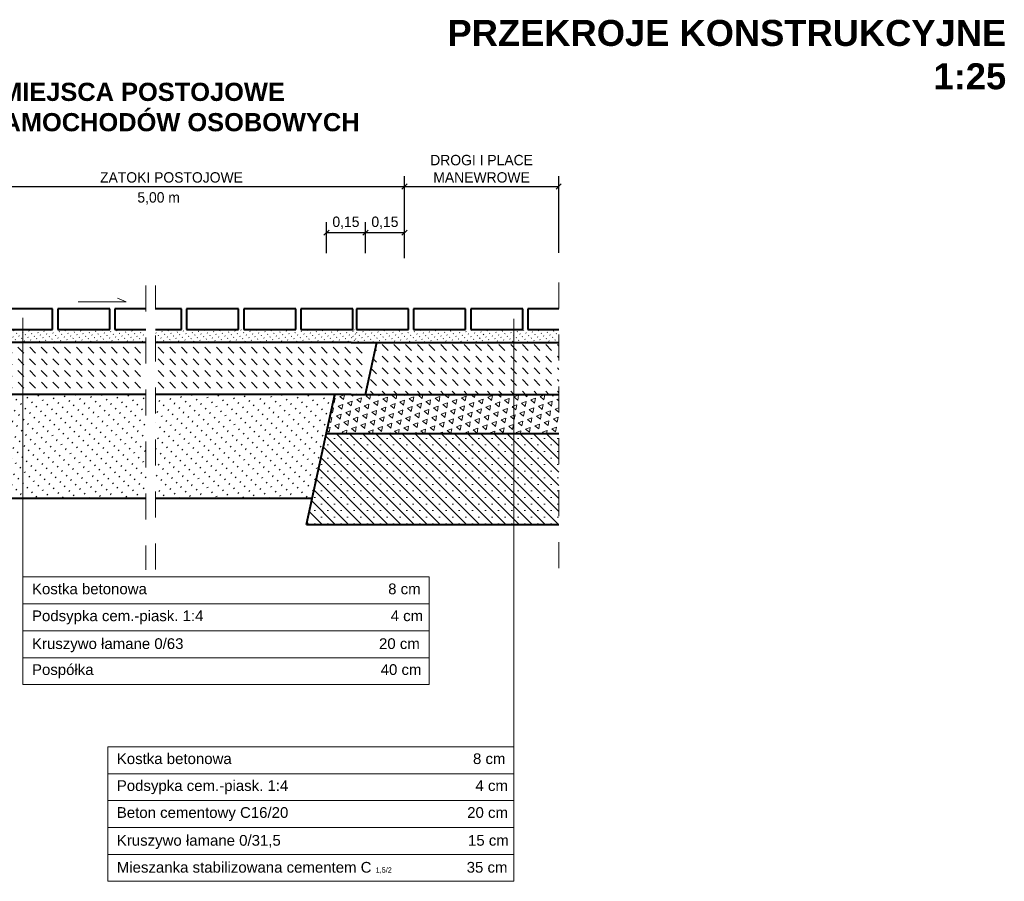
# Model space of a CAD drawing. Header units: millimetres. Extents: x 120.8 to 145.7, y 263.2 to 302.2.
# Tile 4 of 12: x 127.3 to 131.1, y 266.2 to 269.6. Entities that reach past the tile are written whole.
import ezdxf

# ---------------------------------------------------------------- set-up
doc = ezdxf.new("R2010")
doc.units = ezdxf.units.MM
doc.linetypes.add('DASHED2', pattern=[9.525, 6.35, -3.175])
doc.layers.get('0').update_dxf_attribs({"lineweight": 40})
for name, color, linetype, lineweight in [('beton', 5, 'Continuous', 40), ('kostka', 7, 'Continuous', 40), ('opis', 7, 'Continuous', 15), ('POSPÓŁKA', 1, 'Continuous', 40), ('wymiary', 5, 'Continuous', 15), ('wymiaty', 5, 'Continuous', 18), ('wypełnienie', 3, 'Continuous', 13)]:
    doc.layers.add(name, color=color, linetype=linetype, lineweight=lineweight)
doc.dimstyles.new('Copy of ISO-25', dxfattribs={"dimtxt": 0.04, "dimasz": 0.02, "dimexe": 0.04, "dimexo": 0.06, "dimgap": 0.015, "dimtad": 1, "dimtxsty": 'Standard', "dimblk": 'OBLIQUE', "dimcen": 2.5, "dimadec": 0, "dimazin": 0, "dimtfac": 1, "dimtmove": 0, "dimatfit": 3, "dimfxl": 1, "dimarcsym": 0})
pattern_1 = [(315, (0, -14.804707), (0.0449012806, -1e-17), [0.03175, -0.03175])]
pattern_2 = [(315, (1.094057, -28.653705), (0.0141421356, 0.0141421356), [0.002, -0.012])]
pattern_3 = [(315, (0, -14.804707), (0.0247487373, 0.0247487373), [0.0035, -0.021])]

# ---------------------------------------------------------------- blocks, each defined once
blk = doc.blocks.new('_Oblique')
at = {"layer": 'beton', "color": 0, "lineweight": -2}
blk.add_line((-0.5, -0.5), (0.5, 0.5), dxfattribs=at)
blk = doc.blocks.new('*D1064')
at = {"layer": 'Defpoints', "color": 0, "transparency": 16777216}
for p in [(129.4207, 268.9163), (129.4207, 268.601), (128.8269, 268.5802)]:
    blk.add_point(p, dxfattribs=at)
at = {"layer": 'wymiary', "color": 0, "lineweight": -2, "transparency": 16777216}
for p, q in [((128.8269, 268.6402), (128.8269, 268.9563)), ((129.4207, 268.661), (129.4207, 268.9563)), ((128.8269, 268.9163), (129.4207, 268.9163))]:
    blk.add_line(p, q, dxfattribs=at)
at = {"layer": 'wymiary', "color": 0, "lineweight": -2, "transparency": 16777216, "xscale": 0.02, "yscale": 0.02, "zscale": 0.02, "rotation": 180}
blk.add_blockref('_Oblique', (128.8269, 268.9163), dxfattribs=at)
at = {"layer": 'wymiary', "color": 0, "lineweight": -2, "transparency": 16777216, "xscale": 0.02, "yscale": 0.02, "zscale": 0.02}
blk.add_blockref('_Oblique', (129.4207, 268.9163), dxfattribs=at)
at = {"layer": 'wymiary', "color": 0, "transparency": 16777216, "insert": (129.1238, 268.9847), "char_height": 0.04, "attachment_point": 5}
blk.add_mtext('DROGI I PLACE \\PMANEWROWE', dxfattribs=at)
blk = doc.blocks.new('*D1067')
at = {"layer": 'Defpoints', "color": 0, "transparency": 16777216}
for p in [(128.8269, 268.9163), (127.0345, 268.6476), (128.8269, 268.5802)]:
    blk.add_point(p, dxfattribs=at)
at = {"layer": 'wymiary', "color": 0, "lineweight": -2, "transparency": 16777216}
for p, q in [((127.0345, 268.7076), (127.0345, 268.9563)), ((128.8269, 268.6402), (128.8269, 268.9563)), ((127.0345, 268.9163), (128.8269, 268.9163))]:
    blk.add_line(p, q, dxfattribs=at)
at = {"layer": 'wymiary', "color": 0, "lineweight": -2, "transparency": 16777216, "xscale": 0.02, "yscale": 0.02, "zscale": 0.02, "rotation": 180}
blk.add_blockref('_Oblique', (127.0345, 268.9163), dxfattribs=at)
at = {"layer": 'wymiary', "color": 0, "lineweight": -2, "transparency": 16777216, "xscale": 0.02, "yscale": 0.02, "zscale": 0.02}
blk.add_blockref('_Oblique', (128.8269, 268.9163), dxfattribs=at)
at = {"layer": 'wymiary', "color": 0, "transparency": 16777216, "insert": (127.9307, 268.9513), "char_height": 0.04, "attachment_point": 5}
blk.add_mtext('ZATOKI POSTOJOWE', dxfattribs=at)
blk = doc.blocks.new('*D1069')
at = {"layer": 'Defpoints', "color": 0, "transparency": 16777216}
for p in [(128.6769, 268.7388), (128.8269, 268.6402), (128.6769, 268.6002)]:
    blk.add_point(p, dxfattribs=at)
at = {"layer": 'wymiary', "color": 0, "lineweight": -2, "transparency": 16777216}
for p, q in [((128.6769, 268.6602), (128.6769, 268.7788)), ((128.8269, 268.7002), (128.8269, 268.7788)), ((128.8269, 268.7388), (128.6769, 268.7388))]:
    blk.add_line(p, q, dxfattribs=at)
at = {"layer": 'wymiary', "color": 0, "lineweight": -2, "transparency": 16777216, "xscale": 0.02, "yscale": 0.02, "zscale": 0.02, "rotation": 180}
blk.add_blockref('_Oblique', (128.6769, 268.7388), dxfattribs=at)
at = {"layer": 'wymiary', "color": 0, "lineweight": -2, "transparency": 16777216, "xscale": 0.02, "yscale": 0.02, "zscale": 0.02}
blk.add_blockref('_Oblique', (128.8269, 268.7388), dxfattribs=at)
at = {"layer": 'wymiary', "color": 0, "transparency": 16777216, "insert": (128.7519, 268.7771), "char_height": 0.04, "attachment_point": 5}
blk.add_mtext('0,15', dxfattribs=at)
blk = doc.blocks.new('*D1070')
at = {"layer": 'Defpoints', "color": 0, "transparency": 16777216}
for p in [(128.5269, 268.7388), (128.6769, 268.6402), (128.5269, 268.6002)]:
    blk.add_point(p, dxfattribs=at)
at = {"layer": 'wymiary', "color": 0, "lineweight": -2, "transparency": 16777216}
for p, q in [((128.5269, 268.6602), (128.5269, 268.7788)), ((128.6769, 268.7002), (128.6769, 268.7788)), ((128.6769, 268.7388), (128.5269, 268.7388))]:
    blk.add_line(p, q, dxfattribs=at)
at = {"layer": 'wymiary', "color": 0, "lineweight": -2, "transparency": 16777216, "xscale": 0.02, "yscale": 0.02, "zscale": 0.02, "rotation": 180}
blk.add_blockref('_Oblique', (128.5269, 268.7388), dxfattribs=at)
at = {"layer": 'wymiary', "color": 0, "lineweight": -2, "transparency": 16777216, "xscale": 0.02, "yscale": 0.02, "zscale": 0.02}
blk.add_blockref('_Oblique', (128.6769, 268.7388), dxfattribs=at)
at = {"layer": 'wymiary', "color": 0, "transparency": 16777216, "insert": (128.6019, 268.7771), "char_height": 0.04, "attachment_point": 5}
blk.add_mtext('0,15', dxfattribs=at)

msp = doc.modelspace()

# ---------------------------------------------------------------- hatches: boundary and pattern name
at = {"layer": 'POSPÓŁKA'}
h = msp.add_hatch(dxfattribs=at)
h.set_pattern_fill('ACAD_ISO07W100', color=256, scale=0.007, angle=315, style=0)
h.set_pattern_definition(pattern_3)
h.paths.add_polyline_path([(126.9615, 268.086), (126.733, 268.086), (126.6499, 268.086), (126.5583, 267.716), (126.9615, 267.716)])
h.paths.add_polyline_path([(127.3589, 268.116), (127.063, 268.116), (127.063, 268.086), (126.9615, 268.086), (126.9615, 267.716), (127.3589, 267.716)])
h.paths.add_polyline_path([(127.8316, 268.116), (127.3589, 268.116), (127.3589, 267.716), (127.8316, 267.716)])
h = msp.add_hatch(dxfattribs=at)
h.set_pattern_fill('ACAD_ISO07W100', color=256, scale=0.007, angle=315, style=0)
h.set_pattern_definition(pattern_3)
h.paths.add_polyline_path([(128.5597, 268.116), (127.8688, 268.116), (127.8688, 267.716), (128.4724, 267.716)])
at = {"layer": 'wypełnienie'}
h = msp.add_hatch(dxfattribs=at)
h.set_pattern_fill('ACAD_ISO07W100', color=256, scale=0.004, angle=315, style=0)
h.set_pattern_definition(pattern_2)
h.paths.add_polyline_path([(127.8316, 268.366), (127.2056, 268.366), (127.2056, 268.316), (127.8316, 268.316)])
h.paths.add_polyline_path([(127.2056, 268.366), (127.0345, 268.366), (127.0345, 268.316), (127.2056, 268.316)])
h = msp.add_hatch(dxfattribs=at)
h.set_pattern_fill('ACAD_ISO07W100', color=256, scale=0.004, angle=315, style=0)
h.set_pattern_definition(pattern_2)
h.paths.add_polyline_path([(128.6422, 268.366), (127.8688, 268.366), (127.8688, 268.316), (128.6422, 268.316)])
h = msp.add_hatch(dxfattribs=at)
h.set_pattern_fill('ACAD_ISO07W100', color=256, scale=0.004, angle=315, style=0)
h.set_pattern_definition([(315, (1.482212, -27.928609), (0.0141421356, 0.0141421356), [0.002, -0.012])])
h.paths.add_polyline_path([(129.4207, 268.316), (129.4207, 268.366), (128.9164, 268.366), (128.9164, 268.316)])
h.paths.add_polyline_path([(128.9164, 268.316), (128.9164, 268.366), (128.6222, 268.366), (128.6222, 268.316)])
h = msp.add_hatch(dxfattribs=at)
h.set_pattern_fill('DASH', color=256, scale=0.01, angle=315, style=0)
h.set_pattern_definition(pattern_1)
h.paths.add_polyline_path([(127.8316, 268.316), (127.2056, 268.316), (127.2056, 268.116), (127.8316, 268.116)])
h.paths.add_polyline_path([(127.2056, 268.316), (127.033, 268.316), (127.033, 268.266), (127.063, 268.236), (127.063, 268.116), (127.2056, 268.116)])
h = msp.add_hatch(dxfattribs=at)
h.set_pattern_fill('DASH', color=256, scale=0.01, angle=315, style=0)
h.set_pattern_definition(pattern_1)
h.paths.add_polyline_path([(128.6769, 268.316), (127.8688, 268.316), (127.8688, 268.116), (128.6769, 268.116)])
h = msp.add_hatch(dxfattribs=at)
h.set_pattern_fill('DASH', color=256, scale=0.01, angle=315, style=0)
h.set_pattern_definition([(315, (-6.81506, -3.524476), (0.0449012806, -1e-17), [0.03175, -0.03175])])
h.paths.add_polyline_path([(129.2481, 268.316), (128.7206, 268.316), (128.6769, 268.116), (129.2481, 268.116)])
h.paths.add_polyline_path([(129.4207, 268.316), (129.2481, 268.316), (129.2481, 268.116), (129.4207, 268.116)])
h = msp.add_hatch(dxfattribs=at)
h.set_pattern_fill('TRIANG', color=256, scale=0.004, angle=20, style=0)
h.set_pattern_definition([(80, (-6.81506, -3.524476), (-0.0291862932, 0.024490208), [0.01905, -0.01905]), (140, (-6.81506, -3.524476), (-0.035802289, -0.0130309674), [0.01905, -0.01905]), (20, (-6.829653, -3.51223), (0.0066159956, 0.0375211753), [0.01905, -0.01905])])
h.paths.add_polyline_path([(129.2481, 268.116), (128.5597, 268.116), (128.5269, 267.966), (129.2481, 267.966)])
h.paths.add_polyline_path([(129.4207, 268.116), (129.2481, 268.116), (129.2481, 267.966), (129.4207, 267.966)])
h = msp.add_hatch(dxfattribs=at)
h.set_pattern_fill('SACNCR', color=256, scale=0.015, angle=90, style=0)
h.set_pattern_definition([(135, (0, -14.804707), (-0.0252569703, -0.0252569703), []), (135, (2e-18, -14.77945), (-0.0252569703, -0.0252569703), [0, -0.03571875])])
h.paths.add_polyline_path([(129.2481, 267.966), (128.5269, 267.966), (128.4505, 267.616), (129.2481, 267.616)])
h.paths.add_polyline_path([(129.4207, 267.966), (129.2481, 267.966), (129.2481, 267.616), (129.4207, 267.616)])

# ---------------------------------------------------------------- linework, layer by layer
at = {"linetype": 'DASHED2', "lineweight": 20, "ltscale": 0.01}
for p, q in [((129.4207, 268.5474), (129.4207, 267.4248)), ((127.8316, 268.5355), (127.8316, 267.4409)), ((127.8688, 267.4426), (127.8688, 268.5355))]:
    msp.add_line(p, q, dxfattribs=at)
for p, q in [((127.8316, 268.316), (127.033, 268.316)), ((128.6222, 268.316), (127.8688, 268.316)), ((128.6222, 268.316), (129.4207, 268.316)), ((128.6769, 268.116), (128.7206, 268.316)), ((127.8316, 268.116), (127.063, 268.116)), ((128.6222, 268.116), (127.8688, 268.116)), ((128.4505, 267.616), (128.5597, 268.116)), ((128.6222, 268.116), (129.4207, 268.116)), ((128.5269, 267.966), (129.4207, 267.966)), ((127.8316, 267.716), (126.5583, 267.716)), ((128.4724, 267.716), (127.8688, 267.716)), ((128.4505, 267.616), (129.4207, 267.616))]:
    msp.add_line(p, q)
at = {"layer": 'kostka'}
for p, q in [((127.473, 268.446), (127.273, 268.446)), ((127.473, 268.366), (127.473, 268.446)), ((127.693, 268.446), (127.493, 268.446)), ((127.493, 268.446), (127.493, 268.366)), ((127.693, 268.366), (127.693, 268.446)), ((127.713, 268.446), (127.713, 268.366)), ((127.8316, 268.446), (127.713, 268.446)), ((127.9688, 268.446), (127.8688, 268.446)), ((127.9688, 268.366), (127.9688, 268.446)), ((127.9888, 268.446), (127.9888, 268.366)), ((128.1888, 268.446), (127.9888, 268.446)), ((128.1888, 268.366), (128.1888, 268.446)), ((128.2088, 268.446), (128.2088, 268.366)), ((128.4088, 268.446), (128.2088, 268.446)), ((128.4088, 268.366), (128.4088, 268.446)), ((128.4288, 268.446), (128.4288, 268.366)), ((128.6288, 268.446), (128.4288, 268.446)), ((128.6288, 268.366), (128.6288, 268.446)), ((128.8422, 268.446), (128.6422, 268.446)), ((128.6422, 268.446), (128.6422, 268.366)), ((128.8422, 268.366), (128.8422, 268.446)), ((129.0622, 268.446), (128.8622, 268.446)), ((128.8622, 268.446), (128.8622, 268.366)), ((129.0622, 268.366), (129.0622, 268.446)), ((129.0822, 268.446), (129.0822, 268.366)), ((129.2822, 268.446), (129.0822, 268.446)), ((129.2822, 268.366), (129.2822, 268.446)), ((129.4207, 268.446), (129.3022, 268.446)), ((129.3022, 268.446), (129.3022, 268.366)), ((127.273, 268.366), (127.473, 268.366)), ((127.493, 268.366), (127.693, 268.366)), ((127.713, 268.366), (127.8316, 268.366)), ((127.8688, 268.366), (127.9688, 268.366)), ((127.9888, 268.366), (128.1888, 268.366)), ((128.2088, 268.366), (128.4088, 268.366)), ((128.4288, 268.366), (128.6288, 268.366)), ((128.6422, 268.366), (128.8422, 268.366)), ((128.8622, 268.366), (129.0622, 268.366)), ((129.0822, 268.366), (129.2822, 268.366)), ((129.3022, 268.366), (129.4207, 268.366))]:
    msp.add_line(p, q, dxfattribs=at)
at = {"layer": 'opis'}
for p, q in [((127.5718, 268.4733), (127.7557, 268.4733)), ((127.7557, 268.4733), (127.7231, 268.4867)), ((127.3589, 267.4138), (127.3589, 268.4114)), ((129.2481, 266.7603), (129.2481, 268.407)), ((128.9217, 267.4138), (127.3589, 267.4138)), ((127.3589, 266.9996), (127.3589, 267.4138)), ((128.9217, 266.9996), (128.9217, 267.4138)), ((128.9217, 267.3103), (127.3589, 267.3103)), ((128.9217, 267.2067), (127.3589, 267.2067)), ((128.9217, 267.2067), (127.3589, 267.2067)), ((128.9217, 267.1031), (127.3589, 267.1031)), ((127.3589, 266.9996), (128.9217, 266.9996)), ((129.2481, 266.7603), (127.6853, 266.7603)), ((127.6853, 266.2425), (127.6853, 266.7603)), ((129.2481, 266.2425), (129.2481, 266.7603)), ((129.2481, 266.6567), (127.6853, 266.6567)), ((129.2481, 266.5532), (127.6853, 266.5532)), ((129.2481, 266.4496), (127.6853, 266.4496)), ((129.2481, 266.346), (127.6853, 266.346)), ((129.2481, 266.2425), (127.6853, 266.2425))]:
    msp.add_line(p, q, dxfattribs=at)

# ---------------------------------------------------------------- texts
for s, insert, char_height, width, attachment_point in [('{\\fArial|b1|i0|c238|p34;PRZEKROJE KONSTRUKCYJNE\\P1:25}', (131.1425, 269.4235), 0.1, 3.040553, 6), ('{\\fArial|b1|i0|c238|p34;MIEJSCA POSTOJOWE \\PDLA SAMOCHODÓW OSOBOWYCH }', (127.8208, 269.1282), 0.07, 2.265321, 8), ('{\\fArial|b0|i0|c238|p34;Kostka betonowa                                                          8 cm }', (127.3939, 267.3886), 0.04125, 1.527828, 1), ('{\\fArial|b0|i0|c238|p34;Podsypka cem.-piask. 1:4                                             4 cm}', (127.3939, 267.285), 0.04125, 1.527828, 1), ('{\\fArial|b0|i0|c238|p34;Kruszywo łamane 0/63                                               20 cm}', (127.3939, 267.1778), 0.04125, 1.527828, 1), ('{\\fArial|b0|i0|c238|p34;Pospółka                                                                     40 cm}', (127.3939, 267.0779), 0.04125, 1.5278, 1), ('{\\fArial|b0|i0|c238|p34;Kostka betonowa                                                          8 cm }', (127.7203, 266.735), 0.04125, 1.527828, 1), ('{\\fArial|b0|i0|c238|p34;Podsypka cem.-piask. 1:4                                             4 cm}', (127.7203, 266.6315), 0.04125, 1.527828, 1), ('{\\fArial|b0|i0|c238|p34;Beton cementowy C16/20                                           20 cm}', (127.7203, 266.5279), 0.04125, 1.527828, 1), ('{\\fArial|b0|i0|c238|p34;Kruszywo łamane 0/31,5                                             15 cm}', (127.7203, 266.4207), 0.04125, 1.527828, 1), ('{\\fArial|b0|i0|c238|p34;Mieszanka stabilizowana cementem C \\H0.48485x;1,5/2\\H2.0625x;                  35 cm}', (127.7203, 266.3171), 0.04125, 1.527828, 1)]:
    msp.add_mtext(s, dxfattribs=dict(at, insert=insert, char_height=char_height, width=width, attachment_point=attachment_point))
at = {"layer": 'wymiaty', "insert": (127.8812, 268.871), "char_height": 0.04, "attachment_point": 5}
msp.add_mtext('5,00 m', dxfattribs=at)

# ---------------------------------------------------------------- dimensions: what is measured, and where the dimension line sits
at = {"layer": 'wymiary'}
dim = msp.add_linear_dim(base=(129.4207, 268.9163), p1=(128.8269, 268.5802), p2=(129.4207, 268.601), text='DROGI I PLACE \\PMANEWROWE', dimstyle='Copy of ISO-25', dxfattribs=at)
dim.commit()
dim.dimension.update_dxf_attribs({"geometry": '*D1064', "text_midpoint": (129.1238, 268.9163), "dimtype": 160})
dim = msp.add_linear_dim(base=(128.8269, 268.9163), p1=(127.0345, 268.6476), p2=(128.8269, 268.5802), text='ZATOKI POSTOJOWE', dimstyle='Copy of ISO-25', dxfattribs=at)
dim.commit()
dim.dimension.update_dxf_attribs({"geometry": '*D1067', "text_midpoint": (127.9307, 268.9513)})
for base, p1, p2, picture, middle in [((128.5269, 268.7388), (128.6769, 268.6402), (128.5269, 268.6002), '*D1070', (128.6019, 268.7388)), ((128.6769, 268.7388), (128.8269, 268.6402), (128.6769, 268.6002), '*D1069', (128.7519, 268.7388))]:
    dim = msp.add_linear_dim(base=base, p1=p1, p2=p2, dimstyle='Copy of ISO-25', dxfattribs=at)
    dim.commit()
    dim.dimension.update_dxf_attribs({"geometry": picture, "text_midpoint": middle, "dimtype": 160})

doc.saveas('drawing.dxf')
